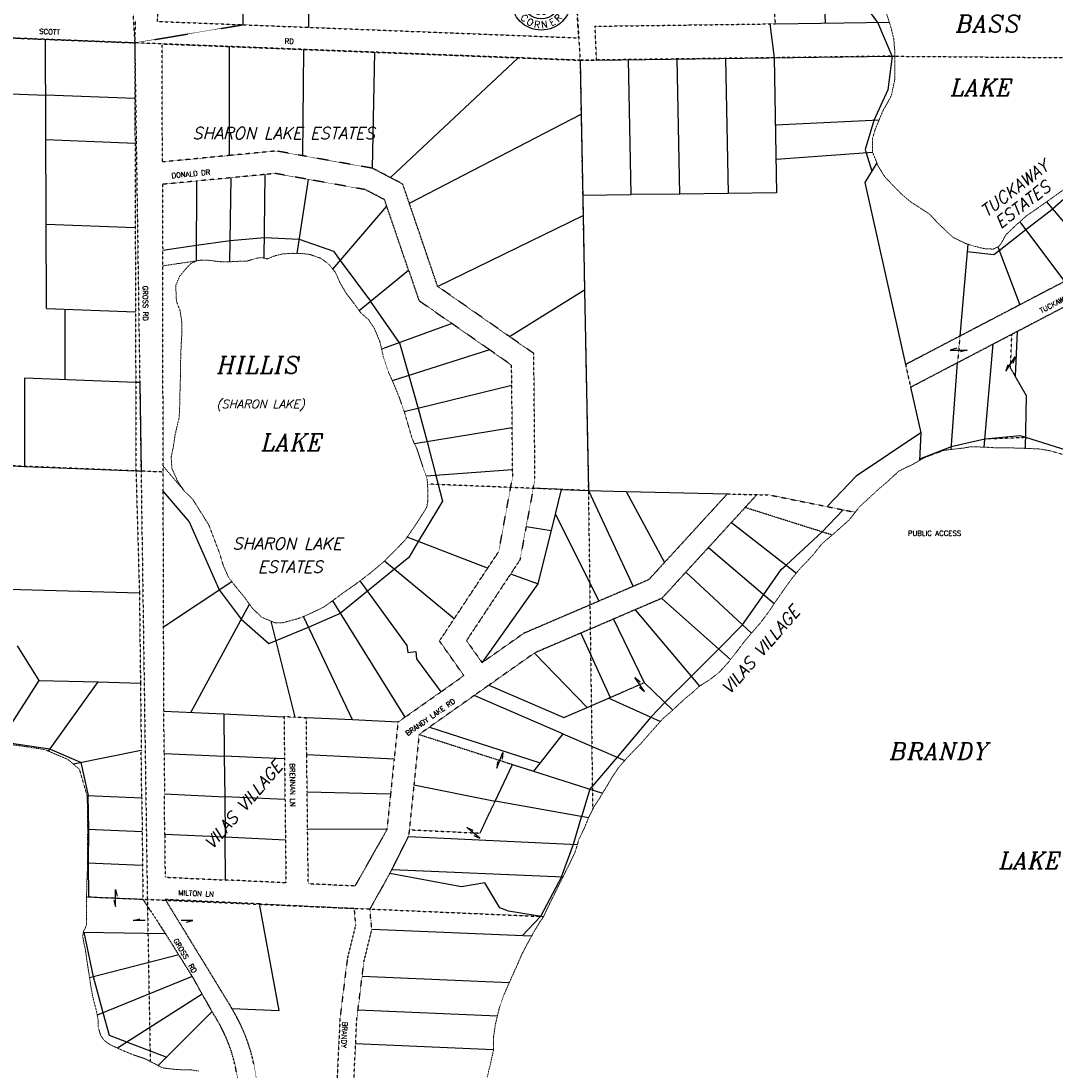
# Model space of a CAD drawing. Extents: x 382064 to 394843, y 99495 to 121971.
# Tile 4 of 36: x 384232 to 387295, y 102237 to 105346. Entities that reach past the tile are written whole.
import ezdxf
from ezdxf.enums import TextEntityAlignment as Align

# ---------------------------------------------------------------- set-up
doc = ezdxf.new("R2010")
doc.units = 0
doc.header["$LTSCALE"] = 0.005
doc.header["$MEASUREMENT"] = 0
for name, pattern in [('DGN Style 6', [74.75, 25, -12.5, 6.25, -12.5, 6, -12.5]), ('Erwl', [0.8, 0.175, -0.05, 0.35, -0.05, 0.175]), ('HIDDEN', [0.375, 0.25, -0.125]), ('HIDDEN2', [0.1875, 0.125, -0.0625]), ('PHANTOM', [2.5, 1.25, -0.25, 0.25, -0.25, 0.25, -0.25])]:
    doc.linetypes.add(name, pattern=pattern)
for name, color, linetype in [('17N', 7, 'Continuous'), ('20H', 2, 'Continuous'), ('27N', 7, 'Continuous'), ('30F', 1, 'PHANTOM'), ('30Q', 1, 'PHANTOM'), ('30S', 1, 'PHANTOM'), ('47N', 7, 'Continuous'), ('Y', 2, 'Continuous')]:
    doc.layers.add(name, color=color, linetype=linetype)
for name, color, linetype, lineweight in [('E_RW_Existing', 1, 'Erwl', 25), ('E_RW_Property', 1, 'Continuous', 25), ('E_WTR', 4, 'DGN Style 6', 15)]:
    doc.layers.add(name, color=color, linetype=linetype, lineweight=lineweight)
doc.styles.add('CONDO', font='ITALICC.shx', dxfattribs={"height": 35})
doc.styles.add('L', font='ITALIC.shx', dxfattribs={"height": 50})
doc.styles.add('R', font='ROMANS.shx', dxfattribs={"height": 35})
doc.styles.add('T', font='TXT.shx', dxfattribs={"height": 20})

# ---------------------------------------------------------------- blocks, each defined once
blk = doc.blocks.new('Q', base_point=(2908.2, 2882.1))
at = {"layer": 'Y'}
for radius in [88, 55, 5]:
    blk.add_circle((2908.2, 2882.1), radius, dxfattribs=at)
at = {"layer": 'Y', "style": 'T'}
for s, rotation, p in [('Q', 20, (2889, 2937.8)), ('A', 343, (2926.4, 2938.2)), ('E', 54, (2861.2, 2917.6)), ('R', 326, (2942, 2930.4)), ('T', 309, (2954.7, 2918.4)), ('O', 88, (2849.4, 2885.2)), ('N', 71, (2852.8, 2902.3)), ('E', 292, (2963.2, 2903.2)), ('R', 275, (2967, 2886.2)), ('C', 317.5308, (2851.5, 2822.7)), ('E', 28.5308, (2945.9, 2809.1)), ('R', 45.5308, (2965.6, 2823.3)), ('O', 334.5308, (2871.3, 2808.7)), ('R', 351.5308, (2894.4, 2801.1)), ('N', 8.5308, (2918.7, 2800.6))]:
    blk.add_text(s, height=20, rotation=rotation, dxfattribs=at).set_placement(p, align=Align.CENTER)
blk.add_text('U', height=20, dxfattribs=at).set_placement((2909.3, 2941), align=Align.CENTER)
for tag, p in [('N', (2908.2, 2912.9)), ('W', (2875.2, 2882.1)), ('E', (2939, 2882.1)), ('S', (2908.2, 2850.2))]:
    blk.add_attdef(tag, text='', height=20, dxfattribs=at).set_placement(p, align=Align.MIDDLE)
blk = doc.blocks.new('H')
at = {"layer": '20H', "color": 2}
for p, q in [((0, 25), (5.2, 5.7)), ((0, -25), (0, 25)), ((-5.2, -5.7), (0, -25))]:
    blk.add_line(p, q, dxfattribs=at)
blk = doc.blocks.new('H1')
at = {"layer": '20H', "color": 2}
for p, q in [((5.2, 15.4), (0, 34.7)), ((0, 34.7), (0, 0))]:
    blk.add_line(p, q, dxfattribs=at)
blk = doc.blocks.new('H2')
at = {"layer": '20H', "color": 2}
for p, q in [((0, 0), (0, -34.7)), ((0, -34.7), (-5.2, -15.4))]:
    blk.add_line(p, q, dxfattribs=at)

msp = doc.modelspace()

# ---------------------------------------------------------------- linework, layer by layer
at = {"layer": '20H', "linetype": 'HIDDEN'}
msp.add_line((385977.5, 103343.5), (386078.3, 103387.4), dxfattribs=at)
at = {"layer": '20H'}
msp.add_line((386097.8, 103285), (386139.2, 103328.3), dxfattribs=at)
at = {"layer": '30F', "linetype": 'PHANTOM'}
msp.add_line((384407.2, 107993.5), (384569, 105281.8), dxfattribs=at)
at = {"layer": '30F'}
for p, q in [((384569, 105281.8), (384606.3, 102745.3)), ((384653.4, 104010.7), (383262.1, 104067.8)), ((385912.7, 103955.8), (385436, 103975.1)), ((384606.3, 102745.3), (384614.9, 102265.4))]:
    msp.add_line(p, q, dxfattribs=at)
at = {"layer": '30Q', "linetype": 'PHANTOM'}
msp.add_line((385726, 107964.1), (385887.9, 105230.3), dxfattribs=at)
at = {"layer": '30Q'}
for p, q in [((385887.9, 105230.3), (385912.7, 103955.8)), ((385912.7, 103955.8), (385925.3, 103011.3)), ((384426.4, 102753), (385779.8, 102694.6))]:
    msp.add_line(p, q, dxfattribs=at)
at = {"layer": '30S'}
for p, q in [((385887.9, 105230.3), (383250.1, 105333.2)), ((386812.3, 105242.2), (385887.9, 105230.3)), ((386812.3, 105242.2), (387495.7, 105236.4))]:
    msp.add_line(p, q, dxfattribs=at)
at = {"layer": 'E_RW_Existing'}
for p, q in [((384636.7, 105345.2), (384647.9, 105977.2)), ((385882, 105330.2), (385878.1, 105395.8)), ((384636.7, 105345.2), (385884, 105296.5)), ((385884, 105296.5), (385882, 105330.2)), ((385932.6, 105330.9), (386465.8, 105338.1)), ((385936.7, 105230.9), (385932.6, 105330.9)), ((384649.9, 105278.6), (385887.9, 105230.3)), ((384650.9, 104929), (384649.9, 105278.6)), ((385887.9, 105230.3), (385936.7, 105230.9)), ((384850, 104948.2), (384650.9, 104929)), ((384988.3, 104961.5), (384850, 104948.2)), ((385067, 104947.3), (384988.3, 104961.5)), ((385272.9, 104910.4), (385067, 104947.3)), ((385326.1, 104882.7), (385272.9, 104910.4)), ((384854.2, 104882.2), (384752.6, 104872.5)), ((384955.7, 104892), (384854.2, 104882.2)), ((384985.6, 104894.8), (384955.7, 104892)), ((385084.1, 104877.1), (384985.6, 104894.8)), ((385362.9, 104863.5), (385326.1, 104882.7)), ((384752.6, 104872.5), (384651.1, 104862.7)), ((384651.1, 104862.7), (384651.7, 104667.7)), ((385251.4, 104847.1), (385084.1, 104877.1)), ((385309, 104817.1), (385251.4, 104847.1)), ((385382.3, 104806.7), (385362.9, 104863.5)), ((385315.5, 104798.1), (385309, 104817.1)), ((385380, 104608.8), (385315.5, 104798.1)), ((385466.1, 104560.7), (385382.3, 104806.7)), ((384653.3, 103953), (384651.7, 104667.7)), ((385380, 104608.8), (385410.6, 104518.9)), ((385679.2, 104411.9), (385466.1, 104560.7)), ((385410.6, 104518.9), (385508.9, 104450.3)), ((385619.6, 104373), (385508.9, 104450.3)), ((385750.9, 104361.8), (385679.2, 104411.9)), ((385685.2, 104327.1), (385619.6, 104373)), ((385754.5, 103991.5), (385750.9, 104361.8)), ((385685.8, 104267.2), (385685.2, 104327.1)), ((385687, 104142.2), (385685.8, 104267.2)), ((385688.3, 104017.2), (385687, 104142.2)), ((384572.6, 104013.9), (384582.8, 103653.1)), ((385688.5, 103997.2), (385688.3, 104017.2)), ((385662.9, 103859.5), (385688.5, 103997.2)), ((385749.2, 103962.7), (385754.5, 103991.5)), ((384654.5, 103552.7), (384653.3, 103953)), ((385749.2, 103962.7), (385728.1, 103849.1)), ((386324.1, 103946), (386138.3, 103743.2)), ((385647.5, 103775.9), (385662.9, 103859.5)), ((386336.1, 103861.5), (386268.6, 103787.8)), ((385728.1, 103849.1), (385709.9, 103750.7)), ((385614.3, 103725.9), (385647.5, 103775.9)), ((386268.6, 103787.8), (386201, 103714.1)), ((385709.9, 103750.7), (385682.3, 103709)), ((386138.3, 103743.2), (386091, 103691.6)), ((385514.9, 103575.8), (385614.3, 103725.9)), ((385682.3, 103709), (385551.6, 103511.7)), ((386201, 103714.1), (386130.1, 103636.6)), ((386045.1, 103671.9), (385944, 103628.6)), ((386091, 103691.6), (386045.1, 103671.9)), ((384582.8, 103653.1), (384585.9, 103385.8)), ((386130.1, 103636.6), (386051.4, 103602.9)), ((385944, 103628.6), (385720.4, 103532.7)), ((385471.7, 103510.5), (385514.9, 103575.8)), ((385987.1, 103575.3), (385890.6, 103533.9)), ((386051.4, 103602.9), (385987.1, 103575.3)), ((384655.2, 103302.7), (384654.5, 103552.7)), ((385543.9, 103408.1), (385471.7, 103510.5)), ((385551.6, 103511.7), (385597.9, 103446.2)), ((385720.4, 103532.7), (385597.9, 103446.2)), ((385890.6, 103533.9), (385752.8, 103474.8)), ((385752.8, 103474.8), (385617.6, 103379.4)), ((384585.9, 103385.8), (384588.2, 103185.8)), ((385475.3, 103359.6), (385543.9, 103408.1)), ((385369, 103284.6), (385475.3, 103359.6)), ((385617.6, 103379.4), (385574.5, 103349)), ((385574.5, 103349), (385411.1, 103233.7)), ((384656.1, 103177.7), (384655.2, 103302.7)), ((385011, 103286.1), (385012.5, 103161.1)), ((385044.1, 103284.5), (385011, 103286.1)), ((385077.1, 103283), (385044.1, 103284.5)), ((385078.4, 103173), (385077.1, 103283)), ((385348.6, 103270.2), (385337.3, 103160.9)), ((385369, 103284.6), (385348.6, 103270.2)), ((385411.1, 103233.7), (385395.8, 103084.4)), ((384589.8, 103045.8), (384588.2, 103185.8)), ((385079.7, 103062.9), (385078.4, 103173)), ((385012.5, 103161.1), (385014, 103041.1)), ((385337.3, 103160.9), (385326.6, 103056.5)), ((385395.8, 103084.4), (385382.1, 102951.5)), ((384589.8, 103045.8), (384591, 102945.8)), ((384657.9, 102937.7), (384657, 103057.7)), ((385081, 102953), (385079.7, 103062.9)), ((385326.6, 103056.5), (385315.8, 102952)), ((385014, 103041.1), (385015.4, 102921.1)), ((385082.9, 102791.3), (385081, 102953)), ((385315.8, 102952), (385221.1, 102784.8)), ((385382.1, 102951.5), (385380, 102931.6)), ((384591, 102945.8), (384592.1, 102845.8)), ((384657.9, 102937.7), (384658.8, 102811.1)), ((385015.4, 102921.1), (385016.9, 102794.4)), ((385331, 102834.1), (385380, 102931.6)), ((384592.1, 102845.8), (384593.2, 102745.8)), ((385324.2, 102821.9), (385331, 102834.1)), ((384658.8, 102811.1), (384837.8, 102802.7)), ((385016.9, 102794.4), (384838.4, 102802.7)), ((385318, 102810.8), (385265.2, 102716.8)), ((385324.2, 102821.9), (385318, 102810.8)), ((385221.1, 102784.8), (385082.9, 102791.3)), ((384593.2, 102745.8), (384659.5, 102644.4)), ((384659.2, 102745), (384856.4, 102422.5)), ((384938.9, 102731.9), (384659.2, 102745)), ((385271.4, 102656.5), (385265.2, 102716.8)), ((384659.5, 102644.4), (384699.2, 102580.8)), ((384699.2, 102580.8), (384738.9, 102517.2)), ((384738.9, 102517.2), (384768.3, 102464.9)), ((384768.3, 102464.9), (384797.7, 102412.6))]:
    msp.add_line(p, q, dxfattribs=at)
at = {"layer": 'E_RW_Existing', "flags": 128}
for points in [[(383041.7, 105335.4), (383034.6, 105468.4), (383027.4, 105601.4), (383021.5, 105711.2), (383015.5, 105821), (383009.6, 105930.9), (383003.7, 106040.7), (382997.7, 106150.6), (382991.8, 106260.4), (382985.9, 106370.2), (382980, 106480.1), (382974, 106589.9), (382968.1, 106699.8), (383172.3, 106694.6), (383791.7, 106678.6), (383875.1, 105374.9), (383246.3, 105399.4), (383250.1, 105333.2), (384305.1, 105292.1), (384569, 105281.8), (384569.4, 105116.8), (384572.6, 104013.9)], [(386324.1, 103946), (386411.7, 103943.9), (386449.1, 103943), (386703.1, 103891.8)], [(386634.7, 103824.1), (386376.7, 103905.7), (386336.1, 103861.5)]]:
    msp.add_lwpolyline(points, dxfattribs=at)
msp.add_lwpolyline([(386443.5, 105734.6, 0.03437), (386443, 105704.2), (386465.8, 105338.1)], format="xyb", dxfattribs=at)
at = {"layer": 'E_RW_Existing'}
for points in [[(387323.1, 104575.2), (387190.1, 104505.7), (387012.9, 104413.1), (386852.1, 104329), (386867, 104262.3), (387111.3, 104390), (387167.1, 104419.2), (387374, 104527.4)], [(384656.1, 103177.7), (384657, 103057.7)], [(384838.4, 102802.7), (384837.8, 102802.7)], [(384938.9, 102731.9), (385218.6, 102718.8), (385222.8, 102668.4), (385198.5, 102569.3), (385177, 102394.8), (385167.5, 102199.1)], [(385217.4, 102197.3), (385226.8, 102390.5), (385247.8, 102560.3), (385271.4, 102656.5)]]:
    msp.add_lwpolyline(points, dxfattribs=at)
for points in [[(384843.5, 101773.4, -0.114088), (384878.6, 101921, 0.130767), (384931.7, 102182.6, 0.122929), (384856.4, 102422.5, 0.122929)], [(384788.5, 101773.8, -0.114088), (384829.3, 101945.5, 0.130767), (384876.8, 102179.4, 0.134036), (384797.7, 102412.6, 0.122929)]]:
    msp.add_lwpolyline(points, format="xyb", dxfattribs=at)
at = {"layer": 'E_RW_Property'}
for p, q in [((385089.8, 106016.7), (385084, 105327.7)), ((386615.4, 105340.1), (386597.9, 105743.3)), ((384885.7, 105626.4), (384889.2, 105335.3)), ((386770.3, 105342.2), (386637.7, 105524)), ((386450.3, 105337.9), (386462.6, 105237.7)), ((386465.8, 105338.1), (386804.2, 105342.7)), ((386812.3, 105242.2), (386770.3, 105342.2)), ((384307.5, 104495.1), (384305.1, 105292.1)), ((384850, 104948.2), (384849.8, 105270.8)), ((385067, 104947.3), (385069.8, 105262.2)), ((385272.9, 104910.4), (385279.7, 105254)), ((385326.1, 104882.7), (385704.4, 105237.5)), ((385887.9, 105230.3), (385891, 105070.4)), ((385936.7, 105230.9), (386812.3, 105242.2)), ((386039.4, 104832.2), (386031.6, 105232.2)), ((386183.1, 104834.1), (386175.3, 105234)), ((386318.9, 105235.9), (386326.7, 104835.9)), ((386462.6, 105237.7), (386470.3, 104837.8)), ((386812.3, 105242.2), (386799.8, 105143)), ((384175, 105132.2), (384305.6, 105127.1)), ((384569.4, 105116.8), (384305.6, 105127.1)), ((386799.8, 105143), (386758.1, 105052.1)), ((385382.3, 104806.7), (385891, 105070.4)), ((385891, 105070.4), (385896.9, 104770.6)), ((386773.6, 105052.9), (386466.4, 105037.8)), ((386758.1, 105052.1), (386732.2, 104965.9)), ((384306, 104995.1), (384569.8, 104984.8)), ((386732.2, 104965.9), (386735.2, 104956.4)), ((386735.2, 104956.4), (386752.1, 104902.2)), ((386766.9, 104926.8), (386731.9, 104868.7)), ((384850.7, 104633.5), (384854.2, 104882.2)), ((384952.7, 104644.2), (384955.7, 104892)), ((384751.4, 104635.9), (384752.6, 104872.5)), ((385049.7, 104658.3), (385084.1, 104877.1)), ((386731.9, 104868.7), (386852.1, 104329)), ((387362.3, 104855.4), (387287, 104789.6)), ((385895.7, 104830.4), (386039.4, 104832.2)), ((386183.1, 104834.1), (386039.4, 104832.2)), ((386326.7, 104835.9), (386183.1, 104834.1)), ((386470.2, 104837.8), (386326.7, 104835.9)), ((385155.8, 104611.5), (385315.5, 104798.1)), ((387269.1, 104810.5), (387425, 104628.5)), ((387287, 104789.6), (387280.1, 104783.5)), ((385466.1, 104560.7), (385896.9, 104770.6)), ((385896.9, 104770.6), (385901.2, 104550.7)), ((387280.1, 104783.5), (387208.4, 104727.7)), ((384306.7, 104745.1), (384570.5, 104734.8)), ((387208.4, 104727.7), (387129.5, 104666.3)), ((387190.3, 104751.8), (387323.1, 104575.2)), ((384751.6, 104682.2), (384851.6, 104696.6)), ((384851.6, 104696.6), (384953.5, 104705.1)), ((384953.5, 104705.1), (385056.4, 104700.6)), ((385056.4, 104700.6), (385157.5, 104664.6)), ((384651.7, 104667.7), (384751.6, 104682.2)), ((385157.5, 104664.6), (385177.8, 104637.2)), ((387036.2, 104685.7), (387012.9, 104413.1)), ((387113.6, 104653.9), (387034.3, 104662.9)), ((387129.5, 104666.3), (387113.6, 104653.9)), ((387125.2, 104677.7), (387190.1, 104505.7)), ((385177.8, 104637.2), (385267.2, 104516.8)), ((385233.4, 104489.2), (385380, 104608.8)), ((385679.2, 104411.9), (385901.2, 104550.7)), ((385901.2, 104550.7), (385912.7, 103955.8)), ((385352.9, 104393.6), (385267.2, 104516.8)), ((384307.5, 104495.1), (384571.3, 104484.8)), ((384363.3, 104284.3), (384362.7, 104493)), ((385508.9, 104450.3), (385300.2, 104374.5)), ((387182.2, 104427.1), (387176.8, 104295.1)), ((385352.9, 104393.6), (385380.4, 104296.4)), ((387085.1, 104084.7), (387111.3, 104390)), ((385619.6, 104373), (385331.9, 104280.9)), ((386986.9, 104077.6), (387006.2, 104335.1)), ((384242.1, 104289), (384242.9, 104027.6)), ((384571.9, 104276.1), (384242.1, 104289)), ((385380.4, 104296.4), (385408.4, 104199.4)), ((387210, 104236.7), (387176.8, 104295.1)), ((384583.8, 104275.6), (384571.9, 104276.1)), ((385685.8, 104267.2), (385367.3, 104189.4)), ((386867, 104262.3), (386897.1, 104127.1)), ((387207.7, 104080.9), (387210, 104236.7)), ((385408.4, 104199.4), (385435.3, 104100.5)), ((385687, 104142.2), (385397.7, 104094.3)), ((386897.1, 104127.1), (386705.5, 103998.8)), ((386897.1, 104127.1), (386893, 104045)), ((387087.1, 104108.3), (386987.4, 104085.1)), ((387192, 104118), (387087.1, 104108.3)), ((387208.2, 104112.9), (387192, 104118)), ((387330.7, 104074.4), (387208.2, 104112.9)), ((385435.3, 104100.5), (385461.1, 104000.7)), ((386987.4, 104085.1), (386893.2, 104049.2)), ((384130, 104032.2), (384242.9, 104027.6)), ((384242.9, 104027.6), (384572.6, 104014.1)), ((385688.3, 104017.2), (385432, 103998.6)), ((385461.1, 104000.7), (385480.7, 103924.8)), ((386705.5, 103998.8), (386619.6, 103908.6)), ((384653.3, 103953), (384729.7, 103863)), ((385832.8, 103959.2), (385749.2, 103962.7)), ((385814.8, 103886.4), (385832.8, 103959.2)), ((385832.8, 103959.2), (385912.7, 103955.8)), ((385912.7, 103955.8), (386024.2, 103953.1)), ((385912.7, 103955.8), (386045.1, 103671.9)), ((386024.2, 103953.1), (386324.1, 103946)), ((386024.2, 103953.1), (386138.3, 103743.2)), ((385480.7, 103924.8), (385462.7, 103894.8)), ((385462.7, 103894.8), (385408.7, 103804.8)), ((385763.6, 103679.5), (385814.8, 103886.4)), ((385814.8, 103886.4), (385944, 103628.6)), ((386667.5, 103899), (386605.4, 103833.4)), ((384729.7, 103863), (384818.7, 103661.7)), ((386336.1, 103861.5), (386528.9, 103711.8)), ((385728.1, 103849.1), (385802.8, 103837.8)), ((386498.6, 103735.4), (386605.4, 103833.4)), ((385614.3, 103725.9), (385375.4, 103817.5)), ((385408.7, 103804.8), (385380.5, 103757.6)), ((386268.6, 103787.8), (386463.2, 103621.6)), ((385514.9, 103575.8), (385308.6, 103747.2)), ((385380.5, 103757.6), (385337.9, 103722.9)), ((386483.8, 103721.8), (386498.6, 103735.4)), ((385337.9, 103722.9), (385258, 103657.8)), ((385682.3, 103709), (385763.6, 103679.5)), ((386201, 103714.1), (386395.6, 103533.5)), ((386432.2, 103648.1), (386483.8, 103721.8)), ((384654.5, 103552.7), (384856.4, 103686.7)), ((385235.9, 103688.2), (385374.9, 103497.6)), ((385597.9, 103446.2), (385763.6, 103679.5)), ((384195.3, 103663.7), (384582.8, 103653.1)), ((384818.7, 103661.7), (384884.6, 103574.9)), ((385258, 103657.8), (385178.2, 103592.8)), ((386130.1, 103636.6), (386333.9, 103455.8)), ((386369.2, 103557.9), (386432.2, 103648.1)), ((384735.1, 103299), (384908.7, 103619.4)), ((385155.2, 103629.9), (385369, 103284.6)), ((384884.6, 103574.9), (384966.1, 103503)), ((385213.8, 103276.6), (385068.6, 103582.9)), ((385083.7, 103551), (385178.2, 103592.8)), ((385987.1, 103575.3), (386078.3, 103387.4)), ((386051.4, 103602.9), (386241.8, 103376.7)), ((385044.1, 103284.5), (384973.1, 103569.1)), ((384987.4, 103511.7), (385083.7, 103551)), ((386298.7, 103487.1), (386369.2, 103557.9)), ((384966.1, 103503), (384987.4, 103511.7)), ((385890.6, 103533.9), (385977.5, 103343.5)), ((384286, 103393.9), (384222, 103496.4)), ((385374.9, 103497.6), (385377.7, 103476.1)), ((385377.7, 103476.1), (385401.2, 103479.1)), ((385401.2, 103479.1), (385404, 103457.6)), ((386217.5, 103405.6), (386298.7, 103487.1)), ((385404, 103457.6), (385475.3, 103359.6)), ((385752.8, 103474.8), (385908.7, 103313.6)), ((384166.7, 103207.8), (384286, 103393.9)), ((384286, 103393.9), (384461, 103389.2)), ((384313.6, 103184.4), (384461, 103389.2)), ((384461, 103389.2), (384585.9, 103385.8)), ((386078.3, 103387.4), (386162.4, 103305.8)), ((386139.2, 103328.3), (386217.5, 103405.6)), ((385617.6, 103379.4), (385839.9, 103283.7)), ((385837.1, 103235.7), (385574.5, 103349)), ((385908.7, 103313.6), (385977.5, 103343.5)), ((385972.9, 103341.5), (386125.9, 103272.2)), ((384655.2, 103302.7), (384833.1, 103294.4)), ((384833.1, 103294.4), (384834.3, 103169.4)), ((384833.1, 103294.4), (385011, 103286.1)), ((385839.9, 103283.7), (385908.7, 103313.6)), ((385213.8, 103276.6), (385077.1, 103283)), ((385348.6, 103270.2), (385213.8, 103276.6)), ((386097.8, 103285), (385998, 103166.4)), ((385441.8, 103255.3), (385769.7, 103150.1)), ((385837.1, 103235.7), (385769.7, 103150.1)), ((385837.1, 103235.7), (386020.4, 103156.8)), ((384317.7, 103190.1), (384169.3, 103211.9)), ((384409.4, 103150.2), (384317.7, 103190.1)), ((384588.2, 103185.8), (384387.2, 103145.8)), ((384656.1, 103177.7), (384834.3, 103169.4)), ((385012.5, 103161.1), (384834, 103169.4)), ((384834.3, 103169.4), (384835.5, 103049.4)), ((385337.3, 103160.9), (385078.4, 103173)), ((384409.4, 103150.2), (384430.8, 103052.5)), ((385636.7, 103036.4), (385688, 103144.8)), ((385688, 103144.8), (385749.9, 103125)), ((385769.7, 103150.1), (385749.9, 103125)), ((385998, 103166.4), (385916.6, 103071.5)), ((385749.9, 103125), (385954.5, 103059.4)), ((385395.8, 103084.4), (385636.7, 103036.4)), ((384427.6, 103052.6), (384589.8, 103045.8)), ((384433.1, 102952.5), (384430.8, 103052.5)), ((384657, 103057.7), (384835.5, 103049.4)), ((384835.5, 103049.4), (384836.6, 102929.4)), ((385014, 103041.1), (384835.5, 103049.4)), ((385326.6, 103056.5), (385079.7, 103062.9)), ((385916.6, 103071.5), (385892.5, 102990.1)), ((385913.1, 102986.4), (385636.7, 103036.4)), ((385868.5, 102908.7), (385892.5, 102990.1)), ((384591, 102945.8), (384429.5, 102952.6)), ((384431.7, 102852.6), (384433.1, 102952.5)), ((385315.8, 102952), (385081, 102953)), ((384836.6, 102929.4), (384657.9, 102937.7)), ((385015.4, 102921.1), (384836.6, 102929.4)), ((384837.8, 102802.7), (384836.6, 102929.4)), ((385380, 102931.6), (385880.1, 102908.1)), ((385833.3, 102812.4), (385868.5, 102908.7)), ((384592.1, 102845.8), (384428.9, 102852.7)), ((384432.8, 102752.6), (384431.7, 102852.6)), ((385331, 102834.1), (385837.5, 102812.2)), ((385536.8, 102782.3), (385324.2, 102821.9)), ((385605.7, 102794.7), (385536.8, 102782.3)), ((385650.6, 102720.8), (385605.7, 102794.7)), ((385833.3, 102812.4), (385770.8, 102695)), ((384426.4, 102752.9), (384593.2, 102745.8)), ((384996.3, 102416.4), (384938.9, 102731.9)), ((385676.1, 102710.5), (385650.6, 102720.8)), ((385779.4, 102693.6), (385676.1, 102710.5)), ((385770.8, 102695), (385716.4, 102637.3)), ((384416.5, 102648), (384659.5, 102644.4)), ((384446.9, 102515.9), (384419.1, 102648)), ((385744.1, 102636.1), (385271.4, 102656.5)), ((384699.2, 102580.8), (384435.3, 102512.9)), ((384475.7, 102409.6), (384446.9, 102515.9)), ((384738.9, 102517.2), (384457.9, 102402.3)), ((385242.5, 102517.6), (385678.3, 102498.8)), ((384768.3, 102464.9), (384517.9, 102304.8)), ((384856.4, 102422.5), (384996.3, 102416.4)), ((384494.2, 102342), (384475.7, 102409.6)), ((384797.7, 102412.6), (384637.9, 102253.4)), ((385230.2, 102418), (385643.1, 102400.2)), ((384545.6, 102322.4), (384494.2, 102342)), ((384662.5, 102277.9), (384545.6, 102322.4)), ((385223.3, 102318.2), (385631.2, 102300.6))]:
    msp.add_line(p, q, dxfattribs=at)
at = {"layer": 'E_RW_Property', "linetype": 'HIDDEN2'}
for p, q in [((384569, 105281.8), (384889.2, 105335.3)), ((387012.9, 104413.1), (387006.2, 104335.1)), ((386376.7, 103905.7), (386411.7, 103943.9))]:
    msp.add_line(p, q, dxfattribs=at)
at = {"layer": 'E_RW_Property', "linetype": 'HIDDEN'}
for p, q in [((387208.2, 104112.9), (387087.1, 104108.3)), ((385411.1, 103233.7), (385688, 103144.8))]:
    msp.add_line(p, q, dxfattribs=at)
at = {"layer": 'E_RW_Property', "linetype": 'HIDDEN2', "flags": 128}
for points in [[(384570.3, 105347.8), (384569, 105281.8)], [(387176.8, 104295.1), (387163, 104319.3), (387167.1, 104419.2)], [(385382.1, 102951.5), (385591.8, 102941.6), (385636.7, 103036.4)]]:
    msp.add_lwpolyline(points, dxfattribs=at)
at = {"layer": 'E_RW_Property', "flags": 128}
for points in [[(386812.3, 105242.2), (386820.5, 105242.2)], [(386468.4, 104937.8), (386754.5, 104957.7)]]:
    msp.add_lwpolyline(points, dxfattribs=at)
at = {"layer": 'E_RW_Property'}
for points in [[(384583.8, 104275.6), (384587.6, 104013.4)], [(384572.6, 104013.9), (384587.6, 104013.4)]]:
    msp.add_lwpolyline(points, dxfattribs=at)
at = {"layer": 'E_WTR'}
for points in [[(386820.5, 105242.2), (386820.5, 105253.8), (386817.2, 105293.1), (386806.6, 105335.5), (386790.7, 105382.7)], [(387036.2, 104685.7), (387028.5, 104688.1), (386993, 104705.6), (386968.7, 104728), (386945.3, 104750.7), (386923, 104774.8), (386894.4, 104793.4), (386868.4, 104810.2), (386840, 104833.8), (386816.8, 104857.3), (386789.8, 104886.1), (386770.7, 104917.4), (386753.9, 104959), (386754.5, 104999), (386761.6, 105024.1), (386785.9, 105082.6), (386798.5, 105104), (386810.2, 105126.4), (386820.6, 105175), (386820.4, 105214.5), (386820.5, 105242.2)], [(387431.1, 105123.7), (387417.5, 105111.2), (387396.9, 105089.2), (387375.5, 105061.1), (387367.6, 105031.6), (387367.3, 104999.1), (387367.1, 104966.5), (387366.3, 104940), (387364.8, 104910.7), (387354.5, 104884.4), (387341.1, 104863.2), (387326.6, 104851.4), (387240.2, 104790), (387208.8, 104768.3), (387178.3, 104741.1), (387149.4, 104713.7), (387135.4, 104688), (387128.2, 104679.2), (387111.8, 104671), (387087, 104672), (387056.4, 104679.3), (387036.2, 104685.7)], [(384653.1, 104028.4), (384715.8, 103954.6), (384740.8, 103930), (384788.6, 103853.6), (384821.1, 103768.1), (384831.1, 103734.4), (384846.9, 103699), (384871.7, 103666.8), (384894.6, 103639.2), (384916.3, 103608.8), (384945.4, 103580.5), (384984.5, 103564.4), (385005, 103564.1), (385050, 103575.8), (385075.9, 103585.7), (385127.7, 103610.3), (385147.2, 103624), (385184.8, 103652), (385222.1, 103677.8), (385266.9, 103711.8), (385308.1, 103746.6), (385369.2, 103808.5), (385402.3, 103856.7), (385413.2, 103873.5), (385434.3, 103907.3), (385437, 103927), (385437.4, 103953.7), (385435.1, 103989.5), (385422.9, 104025.1), (385404.5, 104080), (385391, 104108.5), (385378.8, 104150.4), (385367.1, 104190.3), (385352.2, 104232.4), (385337.7, 104267.7), (385320.5, 104306.9), (385305.4, 104351.6), (385295.1, 104396.9), (385278.2, 104437.5), (385261, 104462.4), (385238, 104482.8), (385215.9, 104513.5), (385195.2, 104540.2), (385176.4, 104572.4), (385163.6, 104601.7), (385145.2, 104625), (385121.1, 104643.2), (385087.8, 104655.2), (385069.8, 104657.3), (385056.7, 104658.2), (385036.2, 104658.5), (385007.9, 104656.8), (384984.2, 104651.2), (384961.4, 104641.9), (384945.7, 104646), (384926.5, 104643.3), (384903, 104635.7), (384876.8, 104634.8), (384846.2, 104633.3), (384826.7, 104633.4), (384808.3, 104635.2), (384781.9, 104638.6), (384767.7, 104638.4), (384752.1, 104636.2), (384751.4, 104635.9), (384651.8, 104621.5)], [(384751.4, 104635.9), (384735.8, 104628.7), (384720.8, 104613), (384702, 104590.6), (384690.9, 104564.8), (384690.9, 104552.6), (384692.4, 104516.5), (384703.5, 104488.1), (384708.6, 104452.5), (384708.2, 104416.4), (384706.3, 104382.6), (384704.9, 104344), (384704.7, 104303.1), (384703.1, 104253.5), (384702.3, 104209.2), (384700.3, 104171), (384688.3, 104120.5), (384683.9, 104088.8), (384677, 104055.5), (384678.9, 104021.9), (384695.6, 103984.4), (384715.8, 103954.6)], [(386703.1, 103891.8), (386716.6, 103908.9), (386742.8, 103933), (386772.7, 103960.5), (386798.5, 103982.4), (386831.5, 104013.2), (386874.7, 104034.2), (386905.5, 104052.3), (386936.8, 104064.4), (386966.3, 104075.2), (387022.8, 104081.7), (387043.5, 104085.5), (387082.2, 104084.8), (387120.9, 104082.4), (387156.2, 104082.2), (387183, 104081.9), (387216.8, 104080.5), (387249.5, 104079), (387282.7, 104073.2), (387319, 104062.5)], [(386160.8, 103304.3), (386198.2, 103339.3), (386220.7, 103357.6), (386240.3, 103375.8), (386272.1, 103396), (386299.8, 103417.2), (386328, 103448.2), (386355.5, 103483.3), (386374.6, 103509), (386397.6, 103535.8), (386423.1, 103565.3), (386447.4, 103598), (386467.7, 103628.3), (386494.2, 103666), (386514.3, 103694.1), (386541.4, 103726.8), (386576, 103762.8), (386604.8, 103798.8), (386641.2, 103829.7), (386685.4, 103869.3), (386703.1, 103891.8)], [(385613, 102218.7), (385622.1, 102256.2), (385631.1, 102296.7), (385631.7, 102316.6), (385631.8, 102338.7), (385637.3, 102376), (385648.6, 102422.7), (385660.8, 102459.1), (385681, 102504.9), (385703.5, 102554.4), (385715.9, 102583.6), (385729.9, 102610.1), (385751, 102648.7), (385768.6, 102677.9), (385778.4, 102691.6), (385793.8, 102724.3), (385811, 102758.8), (385832.5, 102802.3), (385851.5, 102839.8), (385874, 102886.8), (385883.9, 102921.3), (385902, 102959.4), (385915.2, 102991.6), (385930.8, 103022.2), (385947.5, 103047.7), (385969.9, 103085), (385985.9, 103111.8), (386002.3, 103135.9), (386029.2, 103167), (386065, 103203.3), (386092, 103234.1), (386116.9, 103262.1), (386132.6, 103279.8), (386160.8, 103304.3)], [(384150.1, 103209.8), (384210.1, 103202.8), (384259.3, 103195.9), (384301.8, 103188.7), (384315.2, 103183.8), (384322.3, 103180.4)], [(384322.3, 103180.4), (384349.1, 103168.9), (384370.5, 103160.1), (384400.5, 103134.5), (384405, 103130.8)], [(384405, 103130.8), (384428.3, 103050.3), (384429.6, 102949.1), (384428.9, 102853), (384428.4, 102818.8)], [(384428.4, 102818.8), (384427.1, 102798.1), (384426.4, 102758), (384425.9, 102697), (384426, 102672.5)], [(384426, 102672.5), (384424.4, 102664.9), (384421.6, 102658.3), (384417.1, 102651), (384416, 102645.4), (384415, 102636.1), (384417.1, 102623.2), (384419.1, 102612.9), (384422.5, 102597.8), (384424, 102587.8), (384426.3, 102571.4)], [(384426.3, 102571.4), (384426.3, 102570.8), (384435, 102514.6), (384440.6, 102478), (384446.7, 102448.4), (384456.2, 102412), (384460.7, 102387.4), (384460.5, 102367.2), (384468.4, 102341.9), (384479.4, 102326.7), (384497.3, 102314.4), (384531.7, 102298.4), (384566.7, 102284.4), (384598.7, 102273.7), (384620.1, 102262.7), (384651.5, 102246.3), (384695.2, 102241.2), (384735.7, 102240.6), (384758.2, 102236.9)]]:
    msp.add_lwpolyline(points, dxfattribs=at)

# ---------------------------------------------------------------- block references
at = {"layer": '20H'}
for name, p, rotation in [('H', (387009.5, 104372), 270), ('H', (387162.6, 104330.6), 326.7812116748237), ('H', (386064.7, 103381.6), 35.51378743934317), ('H', (385650.4, 103157), 338.7039167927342), ('H', (385571.9, 102942.5), 51.61902652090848), ('H2', (384599.4, 102682.6), 270), ('H1', (384706.7, 102682.7), 270)]:
    msp.add_blockref(name, p, dxfattribs=dict(at, rotation=rotation))
msp.add_blockref('H', (384511.8, 102749.2), dxfattribs=at)
at = {"layer": 'Y'}
msp.add_blockref('Q', (385773, 105407.4), dxfattribs=at).add_auto_attribs({'N': '26', 'S': '35'})

# ---------------------------------------------------------------- texts
at = {"layer": '17N', "style": 'R'}
for s, rotation, p in [('SCOTT', 357.5349, (384316.3, 105307.1)), ('RD', 357.7192, (385026.3, 105278.9))]:
    msp.add_text(s, height=15, rotation=rotation, dxfattribs=at).set_placement(p, align=Align.CENTER)
for s, rotation, p in [('DONALD DR', 5.4582, (384678.7, 104880.8)), ('GROSS RD', 270.3191, (384593, 104562.6)), ('TUCKAWAY', 27.708, (387254.6, 104480.5)), ('BRANDY LAKE RD', 35.152, (385377.9, 103228.7)), ('BRENNAN LN', 270.6833, (385028.2, 103147.9)), ('MILTON LN', 357.4069, (384697.7, 102757.9)), ('GROSS  RD', 300.5942, (384682.8, 102623.9)), ('BRANDY', 267.2085, (385184.2, 102383.3))]:
    msp.add_text(s, height=15, rotation=rotation, dxfattribs=at).set_placement(p)
msp.add_text('PUBLIC ACCESS', height=15, dxfattribs=at).set_placement((386937.9, 103822.2), align=Align.CENTER)
at = {"layer": '27N', "style": 'CONDO'}
for s, p in [('SHARON LAKE ESTATES', (384740, 104996.6)), ('SHARON LAKE', (384858.5, 103781.4)), ('ESTATES', (384933.5, 103712.7))]:
    msp.add_text(s, height=35, dxfattribs=at).set_placement(p)
for s, rotation, p in [('TUCKAWAY', 37.694, (387091.3, 104763.9)), ('ESTATES', 37.694, (387133.2, 104730.3)), ('VILAS VILLAGE', 49.1453, (386330.6, 103350.4)), ('VILAS VILLAGE', 49.1453, (384798.6, 102891.9))]:
    msp.add_text(s, height=35, rotation=rotation, dxfattribs=at).set_placement(p)
at = {"layer": '47N', "style": 'L'}
for s, height, p in [('BASS', 50, (387001.9, 105313.6)), ('LAKE', 50, (386986.8, 105124.7)), ('HILLIS', 50, (384813.6, 104303)), ('(SHARON LAKE)', 25, (384811, 104199.7)), ('LAKE', 50, (384945.1, 104073.6)), ('BRANDY', 50, (386806.3, 103159.3)), ('LAKE', 50, (387130.4, 102835.5))]:
    msp.add_text(s, height=height, dxfattribs=at).set_placement(p)

doc.saveas('drawing.dxf')
